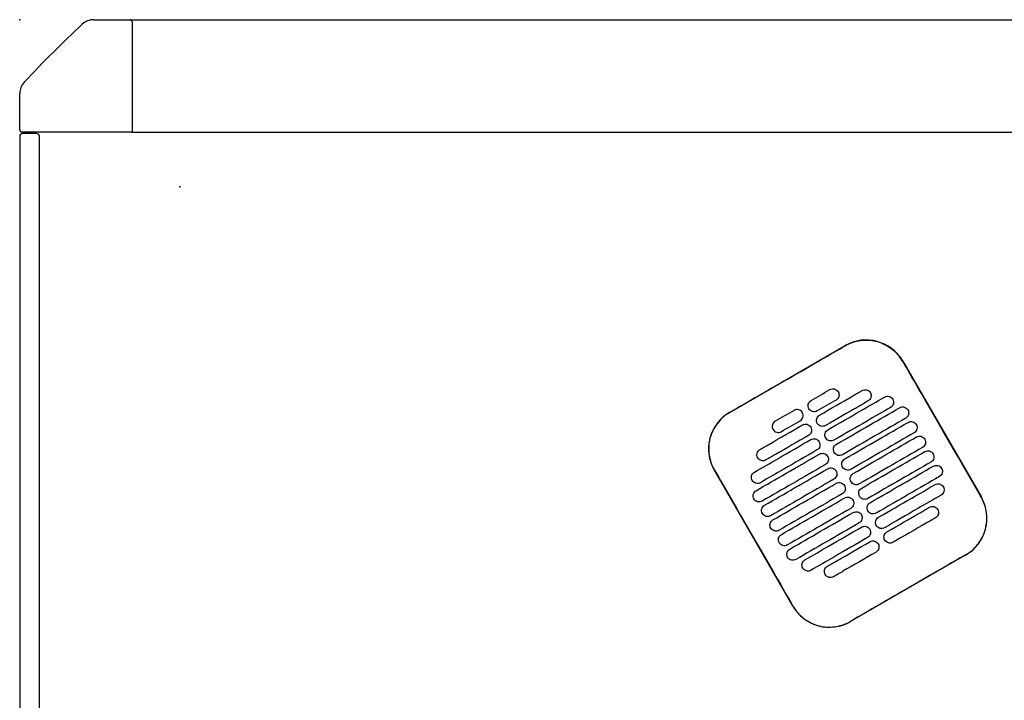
# Model space of a CAD drawing. Header units: metres. Extents: x 15.2 to 54.2, y -39.7 to 1.1.
# Tile 233 of 256: x 51.762 to 52.464, y -30.287 to -29.803. Entities that reach past the tile are written whole.
import ezdxf

# ---------------------------------------------------------------- set-up
doc = ezdxf.new("R2010")
doc.units = ezdxf.units.M
doc.header["$MEASUREMENT"] = 0
doc.layers.add('2D', color=252, linetype='Continuous')
doc.layers.add('PUNTO', color=1, linetype='Continuous')

# ---------------------------------------------------------------- blocks, each defined once
blk = doc.blocks.new('2D_QYOS_600')
for p, q in [((0.05269, 0), (0.0785, 0)), ((0.0785, 0), (0.73066, 0)), ((0.08, -0.0015), (0.08, -0.0795)), ((0, -0.0785), (0, -0.05269)), ((-0.00003, -0.083), (-0.00003, -0.967)), ((-0.00003, -0.083), (-0.00003, -0.967)), ((0.0795, -0.08), (0.0015, -0.08)), ((0.01197, -0.081), (0.00197, -0.081)), ((0.01197, -0.081), (0.00197, -0.081)), ((0.01397, -0.967), (0.01397, -0.083)), ((0.01397, -0.967), (0.01397, -0.083)), ((0.0795, -0.08), (2.36049, -0.08)), ((0.50545, -0.27956), (0.58771, -0.23204)), ((0.6287, -0.24301), (0.68472, -0.33999)), ((0.55051, -0.41752), (0.49448, -0.32054)), ((0.67375, -0.38098), (0.59149, -0.42849))]:
    blk.add_line(p, q)
for centre, radius, start, end in [((0.05269, -0.012), 0.012, 90, 132.87849), ((0.0785, -0.0015), 0.0015, 360, 90), ((0.58157, -0.58157), 0.78926, 132.87849, 137.12151), ((0.012, -0.05269), 0.012, 137.12151, 180), ((0.00197, -0.083), 0.002, 90, 180), ((0.00197, -0.083), 0.002, 90, 180), ((0.0015, -0.0785), 0.0015, 180, 270), ((0.01197, -0.083), 0.002, 0, 90), ((0.01197, -0.083), 0.002, 0, 90), ((0.0795, -0.0795), 0.0005, 270, 0), ((0.60272, -0.25802), 0.03, 30.01349, 120.01349), ((0.52046, -0.30554), 0.03, 120.01349, 210.01349), ((0.65874, -0.355), 0.03, 300.01349, 30.01349), ((0.57648, -0.40252), 0.03, 210.01349, 300.01349)]:
    blk.add_arc(centre, radius, start, end)
for points, knots in [([(0.58777, -0.23213), (0.58843, -0.23175), (0.5891, -0.2314), (0.593, -0.22953), (0.59645, -0.22857), (0.60359, -0.22792), (0.60721, -0.22824), (0.61453, -0.23026), (0.61813, -0.23209), (0.62422, -0.23691), (0.62672, -0.23979), (0.6286, -0.24306)], [-8.20809, -8.20809, -8.20809, -8.20809, -7.978943, -7.978943, -6.912231, -6.912231, -5.830065, -5.830065, -4.632711, -4.632711, -3.498654, -3.498654, -3.498654, -3.498654]), ([(0.54664, -0.2559), (0.54827, -0.25497), (0.54989, -0.25403), (0.5654, -0.24506), (0.57679, -0.23848), (0.58777, -0.23213)], [-12.071476, -12.071476, -12.071476, -12.071476, -11.509189, -11.509189, -6.696301, -6.696301, -6.696301, -6.696301]), ([(0.6286, -0.24306), (0.63316, -0.25096), (0.63789, -0.25916), (0.65654, -0.29146), (0.67058, -0.31576), (0.68463, -0.34005)], [-3.18138, -3.18138, -3.18138, -3.18138, -2.673929, -2.673929, -1.133377, -1.133377, -1.133377, -1.133377]), ([(0.5695, -0.28148), (0.57737, -0.27694), (0.58523, -0.27239), (0.59534, -0.26655), (0.59758, -0.26526), (0.59981, -0.26397)], [0.699452, 0.699452, 0.699452, 0.699452, 3.425217, 3.425217, 4.200582, 4.200582, 4.200582, 4.200582]), ([(0.57693, -0.26333), (0.57735, -0.26309), (0.5779, -0.26287), (0.57908, -0.26272), (0.57963, -0.26276), (0.58071, -0.26304), (0.58123, -0.26329), (0.58219, -0.26402), (0.58255, -0.26448), (0.5828, -0.26491)], [-0.5513269, -0.5513269, -0.5513269, -0.5513269, -0.4030891, -0.4030891, -0.2776846, -0.2776846, -0.1471626, -0.1471626, 0, 0, 0, 0]), ([(0.5828, -0.26491), (0.58304, -0.26533), (0.58326, -0.26588), (0.58341, -0.26707), (0.58337, -0.26762), (0.58309, -0.2687), (0.58284, -0.26921), (0.58211, -0.27017), (0.58165, -0.27053), (0.58123, -0.27078)], [-0.5553938, -0.5553938, -0.5553938, -0.5553938, -0.4045733, -0.4045733, -0.2782728, -0.2782728, -0.147221, -0.147221, 0, 0, 0, 0]), ([(0.59981, -0.26397), (0.60024, -0.26372), (0.60079, -0.26351), (0.60197, -0.26336), (0.60252, -0.26339), (0.6036, -0.26368), (0.60411, -0.26393), (0.60507, -0.26466), (0.60544, -0.26512), (0.60568, -0.26554)], [-0.5513875, -0.5513875, -0.5513875, -0.5513875, -0.4031047, -0.4031047, -0.2776919, -0.2776919, -0.1471638, -0.1471638, 0, 0, 0, 0]), ([(0.60568, -0.26554), (0.60593, -0.26597), (0.60615, -0.26652), (0.6063, -0.26771), (0.60626, -0.26826), (0.60598, -0.26933), (0.60573, -0.26985), (0.605, -0.27081), (0.60454, -0.27117), (0.60412, -0.27142)], [-0.5553353, -0.5553353, -0.5553353, -0.5553353, -0.4045593, -0.4045593, -0.278267, -0.278267, -0.1472205, -0.1472205, 0, 0, 0, 0]), ([(0.56193, -0.27696), (0.56168, -0.27654), (0.56146, -0.27599), (0.56131, -0.2748), (0.56135, -0.27425), (0.56163, -0.27317), (0.56188, -0.27265), (0.56261, -0.2717), (0.56307, -0.27134), (0.5635, -0.27109)], [-0.5554178, -0.5554178, -0.5554178, -0.5554178, -0.4045751, -0.4045751, -0.2782741, -0.2782741, -0.1472211, -0.1472211, 0, 0, 0, 0]), ([(0.60412, -0.27142), (0.60188, -0.27271), (0.59964, -0.274), (0.58953, -0.27984), (0.58167, -0.28438), (0.5738, -0.28893)], [2.649916, 2.649916, 2.649916, 2.649916, 3.425249, 3.425249, 6.151046, 6.151046, 6.151046, 6.151046]), ([(0.5755, -0.29187), (0.58337, -0.28733), (0.59124, -0.28278), (0.60466, -0.27503), (0.61022, -0.27182), (0.61577, -0.26861)], [0.699452, 0.699452, 0.699452, 0.699452, 3.42526, 3.42526, 5.350619, 5.350619, 5.350619, 5.350619]), ([(0.61577, -0.26861), (0.6162, -0.26836), (0.61675, -0.26815), (0.61793, -0.268), (0.61848, -0.26803), (0.61956, -0.26831), (0.62007, -0.26857), (0.62103, -0.2693), (0.6214, -0.26976), (0.62164, -0.27018)], [-0.5514248, -0.5514248, -0.5514248, -0.5514248, -0.4031161, -0.4031161, -0.2776965, -0.2776965, -0.1471644, -0.1471644, 0, 0, 0, 0]), ([(0.62164, -0.27018), (0.62189, -0.2706), (0.62211, -0.27116), (0.62226, -0.27234), (0.62222, -0.2729), (0.62194, -0.27397), (0.62169, -0.27449), (0.62096, -0.27544), (0.6205, -0.27581), (0.62008, -0.27605)], [-0.5553003, -0.5553003, -0.5553003, -0.5553003, -0.4045497, -0.4045497, -0.2782639, -0.2782639, -0.1472208, -0.1472208, 0, 0, 0, 0]), ([(0.50551, -0.27965), (0.50545, -0.27969), (0.50539, -0.27972), (0.50192, -0.28176), (0.49894, -0.28442), (0.49419, -0.29074), (0.49246, -0.29433), (0.4906, -0.30164), (0.49035, -0.30525), (0.49107, -0.31177), (0.49184, -0.31465), (0.49347, -0.31844), (0.494, -0.31948), (0.49458, -0.32049)], [8.273299, 8.273299, 8.273299, 8.273299, 8.293543, 8.293543, 9.48086, 9.48086, 10.665623, 10.665623, 11.74288, 11.74288, 12.632334, 12.632334, 12.981673, 12.981673, 12.981673, 12.981673]), ([(0.55725, -0.27966), (0.55701, -0.27924), (0.55664, -0.27878), (0.55568, -0.27805), (0.55516, -0.27779), (0.55409, -0.27751), (0.55353, -0.27748), (0.55235, -0.27763), (0.55181, -0.27784), (0.55138, -0.27809)], [0, 0, 0, 0, 0.1471605, 0.1471605, 0.2776781, 0.2776781, 0.4030803, 0.4030803, 0.5512777, 0.5512777, 0.5512777, 0.5512777]), ([(0.55568, -0.28553), (0.55611, -0.28529), (0.55657, -0.28492), (0.55729, -0.28397), (0.55755, -0.28345), (0.55783, -0.28238), (0.55786, -0.28183), (0.55772, -0.28064), (0.5575, -0.28008), (0.55725, -0.27966)], [0, 0, 0, 0, 0.1472222, 0.1472222, 0.2782773, 0.2782773, 0.4045795, 0.4045795, 0.5554397, 0.5554397, 0.5554397, 0.5554397]), ([(0.5678, -0.27854), (0.56737, -0.27878), (0.56683, -0.279), (0.56564, -0.27915), (0.56509, -0.27911), (0.56402, -0.27883), (0.5635, -0.27858), (0.56254, -0.27785), (0.56217, -0.27739), (0.56193, -0.27696)], [-0.5512937, -0.5512937, -0.5512937, -0.5512937, -0.403082, -0.403082, -0.27768, -0.27768, -0.1471612, -0.1471612, 0, 0, 0, 0]), ([(0.62008, -0.27605), (0.61452, -0.27926), (0.60896, -0.28247), (0.59554, -0.29023), (0.58767, -0.29477), (0.5798, -0.29932)], [1.499949, 1.499949, 1.499949, 1.499949, 3.425284, 3.425284, 6.151116, 6.151116, 6.151116, 6.151116]), ([(0.5815, -0.30226), (0.58937, -0.29772), (0.59724, -0.29317), (0.61225, -0.2845), (0.61939, -0.28037), (0.62654, -0.27625)], [0.699452, 0.699452, 0.699452, 0.699452, 3.425292, 3.425292, 5.900643, 5.900643, 5.900643, 5.900643]), ([(0.62654, -0.27625), (0.62696, -0.276), (0.62751, -0.27579), (0.62869, -0.27564), (0.62925, -0.27567), (0.63032, -0.27595), (0.63084, -0.27621), (0.6318, -0.27694), (0.63216, -0.2774), (0.63241, -0.27782)], [-0.5514378, -0.5514378, -0.5514378, -0.5514378, -0.4031217, -0.4031217, -0.2776979, -0.2776979, -0.1471642, -0.1471642, 0, 0, 0, 0]), ([(0.63241, -0.27782), (0.63265, -0.27824), (0.63287, -0.2788), (0.63302, -0.27998), (0.63298, -0.28054), (0.6327, -0.28161), (0.63245, -0.28213), (0.63172, -0.28308), (0.63127, -0.28345), (0.63084, -0.28369)], [-0.5552876, -0.5552876, -0.5552876, -0.5552876, -0.4045446, -0.4045446, -0.2782629, -0.2782629, -0.1472212, -0.1472212, 0, 0, 0, 0]), ([(0.53795, -0.28585), (0.53753, -0.28609), (0.53707, -0.28646), (0.53634, -0.28741), (0.53609, -0.28793), (0.53581, -0.289), (0.53577, -0.28956), (0.53592, -0.29074), (0.53614, -0.2913), (0.53638, -0.29172)], [0, 0, 0, 0, 0.147223, 0.147223, 0.2782783, 0.2782783, 0.4045781, 0.4045781, 0.5554474, 0.5554474, 0.5554474, 0.5554474]), ([(0.56793, -0.28735), (0.56769, -0.28693), (0.56747, -0.28638), (0.56732, -0.28519), (0.56735, -0.28464), (0.56764, -0.28356), (0.56789, -0.28305), (0.56862, -0.28209), (0.56907, -0.28173), (0.5695, -0.28148)], [-0.5553983, -0.5553983, -0.5553983, -0.5553983, -0.4045681, -0.4045681, -0.278271, -0.278271, -0.1472202, -0.1472202, 0, 0, 0, 0]), ([(0.5738, -0.28893), (0.57338, -0.28917), (0.57283, -0.28939), (0.57165, -0.28954), (0.57109, -0.2895), (0.57002, -0.28922), (0.5695, -0.28897), (0.56854, -0.28824), (0.56818, -0.28778), (0.56793, -0.28735)], [-0.5513071, -0.5513071, -0.5513071, -0.5513071, -0.4030846, -0.4030846, -0.2776802, -0.2776802, -0.1471604, -0.1471604, 0, 0, 0, 0]), ([(0.63084, -0.28369), (0.6237, -0.28782), (0.61655, -0.29195), (0.60154, -0.30062), (0.59367, -0.30516), (0.5858, -0.30971)], [0.949973, 0.949973, 0.949973, 0.949973, 3.425307, 3.425307, 6.151164, 6.151164, 6.151164, 6.151164]), ([(0.58751, -0.31265), (0.59537, -0.30811), (0.60324, -0.30356), (0.61825, -0.29489), (0.6254, -0.29076), (0.63254, -0.28664)], [0.699452, 0.699452, 0.699452, 0.699452, 3.425313, 3.425313, 5.900643, 5.900643, 5.900643, 5.900643]), ([(0.63254, -0.28664), (0.63296, -0.28639), (0.63351, -0.28618), (0.63469, -0.28603), (0.63525, -0.28606), (0.63632, -0.28634), (0.63684, -0.2866), (0.6378, -0.28733), (0.63817, -0.28779), (0.63841, -0.28821)], [-0.5514274, -0.5514274, -0.5514274, -0.5514274, -0.4031209, -0.4031209, -0.2776962, -0.2776962, -0.1471634, -0.1471634, 0, 0, 0, 0]), ([(0.52707, -0.30599), (0.52931, -0.3047), (0.53154, -0.30341), (0.54165, -0.29757), (0.54952, -0.29302), (0.55738, -0.28848)], [2.649852, 2.649852, 2.649852, 2.649852, 3.425217, 3.425217, 6.150983, 6.150983, 6.150983, 6.150983]), ([(0.53638, -0.29172), (0.53663, -0.29214), (0.53699, -0.2926), (0.53795, -0.29333), (0.53847, -0.29359), (0.53955, -0.29387), (0.5401, -0.2939), (0.54128, -0.29375), (0.54183, -0.29354), (0.54225, -0.29329)], [0, 0, 0, 0, 0.1471602, 0.1471602, 0.2776775, 0.2776775, 0.4030818, 0.4030818, 0.5512681, 0.5512681, 0.5512681, 0.5512681]), ([(0.55738, -0.28848), (0.55781, -0.28823), (0.55836, -0.28802), (0.55954, -0.28787), (0.56009, -0.2879), (0.56117, -0.28819), (0.56168, -0.28844), (0.56264, -0.28917), (0.56301, -0.28963), (0.56325, -0.29005)], [-0.5512944, -0.5512944, -0.5512944, -0.5512944, -0.4030833, -0.4030833, -0.2776787, -0.2776787, -0.1471599, -0.1471599, 0, 0, 0, 0]), ([(0.56325, -0.29005), (0.5635, -0.29048), (0.56372, -0.29103), (0.56387, -0.29222), (0.56383, -0.29277), (0.56355, -0.29384), (0.5633, -0.29436), (0.56257, -0.29532), (0.56211, -0.29568), (0.56169, -0.29593)], [-0.5554159, -0.5554159, -0.5554159, -0.5554159, -0.4045716, -0.4045716, -0.2782736, -0.2782736, -0.1472211, -0.1472211, 0, 0, 0, 0]), ([(0.57393, -0.29774), (0.57369, -0.29732), (0.57347, -0.29677), (0.57332, -0.29558), (0.57336, -0.29503), (0.57364, -0.29395), (0.57389, -0.29344), (0.57462, -0.29248), (0.57508, -0.29212), (0.5755, -0.29187)], [-0.5553838, -0.5553838, -0.5553838, -0.5553838, -0.4045626, -0.4045626, -0.2782686, -0.2782686, -0.1472195, -0.1472195, 0, 0, 0, 0]), ([(0.63684, -0.29408), (0.6297, -0.29821), (0.62255, -0.30234), (0.60754, -0.31101), (0.59967, -0.31556), (0.59181, -0.3201)], [0.949998, 0.949998, 0.949998, 0.949998, 3.42532, 3.42532, 6.151189, 6.151189, 6.151189, 6.151189]), ([(0.63841, -0.28821), (0.63866, -0.28864), (0.63888, -0.28919), (0.63902, -0.29037), (0.63899, -0.29093), (0.63871, -0.292), (0.63845, -0.29252), (0.63773, -0.29347), (0.63727, -0.29384), (0.63684, -0.29408)], [-0.5552953, -0.5552953, -0.5552953, -0.5552953, -0.4045437, -0.4045437, -0.2782634, -0.2782634, -0.1472215, -0.1472215, 0, 0, 0, 0]), ([(0.52311, -0.32213), (0.52867, -0.31892), (0.53423, -0.31571), (0.54765, -0.30796), (0.55552, -0.30341), (0.56339, -0.29887)], [1.499901, 1.499901, 1.499901, 1.499901, 3.42526, 3.42526, 6.151068, 6.151068, 6.151068, 6.151068]), ([(0.56169, -0.29593), (0.55382, -0.30047), (0.54595, -0.30501), (0.53585, -0.31085), (0.53361, -0.31215), (0.53137, -0.31344)], [0.699452, 0.699452, 0.699452, 0.699452, 3.425249, 3.425249, 4.200582, 4.200582, 4.200582, 4.200582]), ([(0.56339, -0.29887), (0.56381, -0.29862), (0.56436, -0.29841), (0.56554, -0.29826), (0.56609, -0.2983), (0.56717, -0.29858), (0.56769, -0.29883), (0.56865, -0.29956), (0.56901, -0.30002), (0.56926, -0.30044)], [-0.5513075, -0.5513075, -0.5513075, -0.5513075, -0.4030857, -0.4030857, -0.2776792, -0.2776792, -0.1471593, -0.1471593, 0, 0, 0, 0]), ([(0.56926, -0.30044), (0.5695, -0.30087), (0.56972, -0.30142), (0.56987, -0.30261), (0.56983, -0.30316), (0.56955, -0.30423), (0.5693, -0.30475), (0.56857, -0.30571), (0.56811, -0.30607), (0.56769, -0.30632)], [-0.555397, -0.555397, -0.555397, -0.555397, -0.4045652, -0.4045652, -0.2782705, -0.2782705, -0.1472202, -0.1472202, 0, 0, 0, 0]), ([(0.5798, -0.29932), (0.57938, -0.29956), (0.57883, -0.29978), (0.57765, -0.29993), (0.5771, -0.29989), (0.57602, -0.29961), (0.5755, -0.29936), (0.57454, -0.29863), (0.57418, -0.29817), (0.57393, -0.29774)], [-0.5513171, -0.5513171, -0.5513171, -0.5513171, -0.4030867, -0.4030867, -0.2776803, -0.2776803, -0.1471597, -0.1471597, 0, 0, 0, 0]), ([(0.59351, -0.32304), (0.60138, -0.3185), (0.60924, -0.31395), (0.62426, -0.30528), (0.6314, -0.30116), (0.63854, -0.29703)], [0.699452, 0.699452, 0.699452, 0.699452, 3.425322, 3.425322, 5.900643, 5.900643, 5.900643, 5.900643]), ([(0.63854, -0.29703), (0.63897, -0.29678), (0.63952, -0.29657), (0.6407, -0.29642), (0.64125, -0.29645), (0.64233, -0.29674), (0.64284, -0.29699), (0.6438, -0.29772), (0.64417, -0.29818), (0.64441, -0.2986)], [-0.5514139, -0.5514139, -0.5514139, -0.5514139, -0.4031194, -0.4031194, -0.2776944, -0.2776944, -0.1471626, -0.1471626, 0, 0, 0, 0]), ([(0.64441, -0.2986), (0.64466, -0.29903), (0.64488, -0.29958), (0.64503, -0.30077), (0.64499, -0.30132), (0.64471, -0.30239), (0.64446, -0.30291), (0.64373, -0.30387), (0.64327, -0.30423), (0.64285, -0.30448)], [-0.5553076, -0.5553076, -0.5553076, -0.5553076, -0.4045445, -0.4045445, -0.2782646, -0.2782646, -0.1472219, -0.1472219, 0, 0, 0, 0]), ([(0.5255, -0.31186), (0.52526, -0.31144), (0.52504, -0.31089), (0.52489, -0.3097), (0.52492, -0.30915), (0.52521, -0.30807), (0.52546, -0.30756), (0.52619, -0.3066), (0.52664, -0.30624), (0.52707, -0.30599)], [-0.555418, -0.555418, -0.555418, -0.555418, -0.4045683, -0.4045683, -0.2782762, -0.2782762, -0.1472238, -0.1472238, 0, 0, 0, 0]), ([(0.56769, -0.30632), (0.55982, -0.31086), (0.55195, -0.31541), (0.53853, -0.32316), (0.53297, -0.32637), (0.52741, -0.32958)], [0.699452, 0.699452, 0.699452, 0.699452, 3.425284, 3.425284, 5.350619, 5.350619, 5.350619, 5.350619]), ([(0.57993, -0.30813), (0.57969, -0.30771), (0.57947, -0.30716), (0.57932, -0.30597), (0.57936, -0.30542), (0.57964, -0.30434), (0.57989, -0.30383), (0.58062, -0.30287), (0.58108, -0.30251), (0.5815, -0.30226)], [-0.5553742, -0.5553742, -0.5553742, -0.5553742, -0.4045587, -0.4045587, -0.278267, -0.278267, -0.1472191, -0.1472191, 0, 0, 0, 0]), ([(0.5858, -0.30971), (0.58538, -0.30995), (0.58483, -0.31017), (0.58365, -0.31032), (0.5831, -0.31028), (0.58202, -0.31), (0.5815, -0.30975), (0.58055, -0.30902), (0.58018, -0.30856), (0.57993, -0.30813)], [-0.5513237, -0.5513237, -0.5513237, -0.5513237, -0.4030882, -0.4030882, -0.2776804, -0.2776804, -0.1471592, -0.1471592, 0, 0, 0, 0]), ([(0.64285, -0.30448), (0.6357, -0.3086), (0.62856, -0.31273), (0.61354, -0.3214), (0.60568, -0.32595), (0.59781, -0.33049)], [0.950001, 0.950001, 0.950001, 0.950001, 3.425322, 3.425322, 6.151192, 6.151192, 6.151192, 6.151192]), ([(0.59951, -0.33344), (0.60738, -0.32889), (0.61525, -0.32435), (0.63026, -0.31567), (0.6374, -0.31155), (0.64455, -0.30742)], [0.699452, 0.699452, 0.699452, 0.699452, 3.425321, 3.425321, 5.900643, 5.900643, 5.900643, 5.900643]), ([(0.64455, -0.30742), (0.64497, -0.30717), (0.64552, -0.30696), (0.6467, -0.30681), (0.64725, -0.30685), (0.64833, -0.30713), (0.64885, -0.30738), (0.64981, -0.30811), (0.65017, -0.30857), (0.65042, -0.30899)], [-0.551397, -0.551397, -0.551397, -0.551397, -0.4031173, -0.4031173, -0.2776925, -0.2776925, -0.1471621, -0.1471621, 0, 0, 0, 0]), ([(0.52435, -0.33528), (0.5315, -0.33115), (0.53864, -0.32702), (0.55365, -0.31835), (0.56152, -0.31381), (0.56939, -0.30926)], [0.949941, 0.949941, 0.949941, 0.949941, 3.425292, 3.425292, 6.151132, 6.151132, 6.151132, 6.151132]), ([(0.53137, -0.31344), (0.53095, -0.31368), (0.5304, -0.3139), (0.52922, -0.31405), (0.52866, -0.31401), (0.52759, -0.31373), (0.52707, -0.31348), (0.52611, -0.31275), (0.52575, -0.31229), (0.5255, -0.31186)], [-0.5513007, -0.5513007, -0.5513007, -0.5513007, -0.4030941, -0.4030941, -0.2776814, -0.2776814, -0.1471603, -0.1471603, 0, 0, 0, 0]), ([(0.56939, -0.30926), (0.56981, -0.30902), (0.57036, -0.3088), (0.57154, -0.30865), (0.57209, -0.30869), (0.57317, -0.30897), (0.57369, -0.30922), (0.57465, -0.30995), (0.57501, -0.31041), (0.57526, -0.31084)], [-0.5513173, -0.5513173, -0.5513173, -0.5513173, -0.4030875, -0.4030875, -0.2776797, -0.2776797, -0.147159, -0.147159, 0, 0, 0, 0]), ([(0.57526, -0.31084), (0.5755, -0.31126), (0.57572, -0.31181), (0.57587, -0.313), (0.57583, -0.31355), (0.57555, -0.31462), (0.5753, -0.31514), (0.57457, -0.3161), (0.57412, -0.31646), (0.57369, -0.31671)], [-0.555383, -0.555383, -0.555383, -0.555383, -0.4045604, -0.4045604, -0.2782682, -0.2782682, -0.1472195, -0.1472195, 0, 0, 0, 0]), ([(0.58594, -0.31853), (0.58569, -0.3181), (0.58547, -0.31755), (0.58532, -0.31636), (0.58536, -0.31581), (0.58564, -0.31474), (0.58589, -0.31422), (0.58662, -0.31326), (0.58708, -0.3129), (0.58751, -0.31265)], [-0.5553693, -0.5553693, -0.5553693, -0.5553693, -0.4045566, -0.4045566, -0.2782661, -0.2782661, -0.1472189, -0.1472189, 0, 0, 0, 0]), ([(0.64885, -0.31487), (0.6417, -0.31899), (0.63456, -0.32312), (0.61955, -0.33179), (0.61168, -0.33634), (0.60381, -0.34088)], [0.949982, 0.949982, 0.949982, 0.949982, 3.425312, 3.425312, 6.151173, 6.151173, 6.151173, 6.151173]), ([(0.65042, -0.30899), (0.65066, -0.30942), (0.65088, -0.30997), (0.65103, -0.31116), (0.65099, -0.31171), (0.65071, -0.31278), (0.65046, -0.3133), (0.64973, -0.31426), (0.64927, -0.31462), (0.64885, -0.31487)], [-0.5553245, -0.5553245, -0.5553245, -0.5553245, -0.4045471, -0.4045471, -0.2782667, -0.2782667, -0.1472226, -0.1472226, 0, 0, 0, 0]), ([(0.49458, -0.32049), (0.50862, -0.34478), (0.52266, -0.36907), (0.54133, -0.4014), (0.54596, -0.40944), (0.5506, -0.41747)], [1.133412, 1.133412, 1.133412, 1.133412, 2.681586, 2.681586, 3.193366, 3.193366, 3.193366, 3.193366]), ([(0.52154, -0.32801), (0.5213, -0.32758), (0.52108, -0.32703), (0.52093, -0.32584), (0.52097, -0.32529), (0.52125, -0.32422), (0.5215, -0.3237), (0.52223, -0.32274), (0.52269, -0.32238), (0.52311, -0.32213)], [-0.55538, -0.55538, -0.55538, -0.55538, -0.4045589, -0.4045589, -0.278273, -0.278273, -0.147224, -0.147224, 0, 0, 0, 0]), ([(0.57369, -0.31671), (0.56582, -0.32125), (0.55796, -0.3258), (0.54294, -0.33447), (0.5358, -0.3386), (0.52865, -0.34272)], [0.699452, 0.699452, 0.699452, 0.699452, 3.425308, 3.425308, 5.900643, 5.900643, 5.900643, 5.900643]), ([(0.53036, -0.34567), (0.5375, -0.34154), (0.54464, -0.33741), (0.55966, -0.32874), (0.56752, -0.3242), (0.57539, -0.31965)], [0.949982, 0.949982, 0.949982, 0.949982, 3.425312, 3.425312, 6.151173, 6.151173, 6.151173, 6.151173]), ([(0.57539, -0.31965), (0.57581, -0.31941), (0.57636, -0.31919), (0.57754, -0.31904), (0.5781, -0.31908), (0.57917, -0.31936), (0.57969, -0.31961), (0.58065, -0.32034), (0.58102, -0.3208), (0.58126, -0.32123)], [-0.5513238, -0.5513238, -0.5513238, -0.5513238, -0.4030887, -0.4030887, -0.27768, -0.27768, -0.1471588, -0.1471588, 0, 0, 0, 0]), ([(0.58126, -0.32123), (0.58151, -0.32165), (0.58173, -0.3222), (0.58187, -0.32339), (0.58184, -0.32394), (0.58156, -0.32502), (0.5813, -0.32553), (0.58058, -0.32649), (0.58012, -0.32685), (0.57969, -0.3271)], [-0.5553737, -0.5553737, -0.5553737, -0.5553737, -0.4045574, -0.4045574, -0.2782667, -0.2782667, -0.1472191, -0.1472191, 0, 0, 0, 0]), ([(0.59181, -0.3201), (0.59138, -0.32034), (0.59084, -0.32056), (0.58965, -0.32071), (0.5891, -0.32067), (0.58803, -0.32039), (0.58751, -0.32014), (0.58655, -0.31941), (0.58618, -0.31895), (0.58594, -0.31853)], [-0.551327, -0.551327, -0.551327, -0.551327, -0.403089, -0.403089, -0.2776804, -0.2776804, -0.1471589, -0.1471589, 0, 0, 0, 0]), ([(0.60551, -0.34383), (0.61338, -0.33928), (0.62125, -0.33474), (0.63626, -0.32606), (0.6434, -0.32194), (0.65055, -0.31781)], [0.699452, 0.699452, 0.699452, 0.699452, 3.425308, 3.425308, 5.900643, 5.900643, 5.900643, 5.900643]), ([(0.65055, -0.31781), (0.65097, -0.31757), (0.65152, -0.31735), (0.6527, -0.3172), (0.65325, -0.31724), (0.65433, -0.31752), (0.65485, -0.31777), (0.65581, -0.3185), (0.65617, -0.31896), (0.65642, -0.31939)], [-0.551377, -0.551377, -0.551377, -0.551377, -0.4031143, -0.4031143, -0.2776905, -0.2776905, -0.1471617, -0.1471617, 0, 0, 0, 0]), ([(0.65642, -0.31939), (0.65666, -0.31981), (0.65688, -0.32036), (0.65703, -0.32155), (0.65699, -0.3221), (0.65671, -0.32317), (0.65646, -0.32369), (0.65573, -0.32465), (0.65528, -0.32501), (0.65485, -0.32526)], [-0.5553462, -0.5553462, -0.5553462, -0.5553462, -0.4045514, -0.4045514, -0.2782696, -0.2782696, -0.1472236, -0.1472236, 0, 0, 0, 0]), ([(0.52741, -0.32958), (0.52699, -0.32983), (0.52644, -0.33004), (0.52526, -0.33019), (0.52471, -0.33016), (0.52363, -0.32987), (0.52311, -0.32962), (0.52216, -0.32889), (0.52179, -0.32843), (0.52154, -0.32801)], [-0.551342, -0.551342, -0.551342, -0.551342, -0.4031061, -0.4031061, -0.2776864, -0.2776864, -0.147161, -0.147161, 0, 0, 0, 0]), ([(0.57969, -0.3271), (0.57183, -0.33164), (0.56396, -0.33619), (0.54895, -0.34486), (0.5418, -0.34899), (0.53466, -0.35311)], [0.699452, 0.699452, 0.699452, 0.699452, 3.425321, 3.425321, 5.900643, 5.900643, 5.900643, 5.900643]), ([(0.58139, -0.33004), (0.58182, -0.3298), (0.58237, -0.32958), (0.58355, -0.32943), (0.5841, -0.32947), (0.58518, -0.32975), (0.58569, -0.33), (0.58665, -0.33073), (0.58702, -0.33119), (0.58726, -0.33162)], [-0.551327, -0.551327, -0.551327, -0.551327, -0.4030892, -0.4030892, -0.2776802, -0.2776802, -0.1471588, -0.1471588, 0, 0, 0, 0]), ([(0.59194, -0.32892), (0.5917, -0.32849), (0.59148, -0.32794), (0.59133, -0.32675), (0.59136, -0.3262), (0.59165, -0.32513), (0.5919, -0.32461), (0.59263, -0.32365), (0.59308, -0.32329), (0.59351, -0.32304)], [-0.5553691, -0.5553691, -0.5553691, -0.5553691, -0.4045561, -0.4045561, -0.278266, -0.278266, -0.1472189, -0.1472189, 0, 0, 0, 0]), ([(0.59781, -0.33049), (0.59739, -0.33074), (0.59684, -0.33095), (0.59566, -0.3311), (0.5951, -0.33107), (0.59403, -0.33078), (0.59351, -0.33053), (0.59255, -0.3298), (0.59219, -0.32934), (0.59194, -0.32892)], [-0.551327, -0.551327, -0.551327, -0.551327, -0.4030892, -0.4030892, -0.2776802, -0.2776802, -0.1471588, -0.1471588, 0, 0, 0, 0]), ([(0.65485, -0.32526), (0.64771, -0.32938), (0.64056, -0.33351), (0.62555, -0.34218), (0.61768, -0.34673), (0.60981, -0.35127)], [0.949941, 0.949941, 0.949941, 0.949941, 3.425291, 3.425291, 6.151132, 6.151132, 6.151132, 6.151132]), ([(0.52278, -0.34115), (0.52254, -0.34073), (0.52232, -0.34017), (0.52217, -0.33899), (0.52221, -0.33843), (0.52249, -0.33736), (0.52274, -0.33684), (0.52347, -0.33589), (0.52393, -0.33552), (0.52435, -0.33528)], [-0.5553464, -0.5553464, -0.5553464, -0.5553464, -0.4045515, -0.4045515, -0.2782697, -0.2782697, -0.1472236, -0.1472236, 0, 0, 0, 0]), ([(0.53636, -0.35606), (0.5435, -0.35193), (0.55065, -0.3478), (0.56566, -0.33913), (0.57353, -0.33459), (0.58139, -0.33004)], [0.950001, 0.950001, 0.950001, 0.950001, 3.425322, 3.425322, 6.151192, 6.151192, 6.151192, 6.151192]), ([(0.58726, -0.33162), (0.58751, -0.33204), (0.58773, -0.33259), (0.58788, -0.33378), (0.58784, -0.33433), (0.58756, -0.33541), (0.58731, -0.33592), (0.58658, -0.33688), (0.58612, -0.33724), (0.5857, -0.33749)], [-0.5553691, -0.5553691, -0.5553691, -0.5553691, -0.4045561, -0.4045561, -0.278266, -0.278266, -0.1472189, -0.1472189, 0, 0, 0, 0]), ([(0.59794, -0.33931), (0.5977, -0.33888), (0.59748, -0.33833), (0.59733, -0.33714), (0.59737, -0.33659), (0.59765, -0.33552), (0.5979, -0.335), (0.59863, -0.33405), (0.59909, -0.33368), (0.59951, -0.33344)], [-0.5553737, -0.5553737, -0.5553737, -0.5553737, -0.4045574, -0.4045574, -0.2782667, -0.2782667, -0.1472191, -0.1472191, 0, 0, 0, 0]), ([(0.61151, -0.35422), (0.61938, -0.34967), (0.62725, -0.34513), (0.64068, -0.33737), (0.64623, -0.33416), (0.65179, -0.33095)], [0.699452, 0.699452, 0.699452, 0.699452, 3.425284, 3.425284, 5.350619, 5.350619, 5.350619, 5.350619]), ([(0.65179, -0.33095), (0.65221, -0.33071), (0.65276, -0.33049), (0.65394, -0.33034), (0.65449, -0.33038), (0.65557, -0.33066), (0.65609, -0.33091), (0.65705, -0.33164), (0.65741, -0.3321), (0.65766, -0.33253)], [-0.5513421, -0.5513421, -0.5513421, -0.5513421, -0.4031061, -0.4031061, -0.2776864, -0.2776864, -0.147161, -0.147161, 0, 0, 0, 0]), ([(0.65766, -0.33253), (0.6579, -0.33295), (0.65812, -0.3335), (0.65827, -0.33469), (0.65823, -0.33524), (0.65795, -0.33632), (0.6577, -0.33683), (0.65697, -0.33779), (0.65652, -0.33815), (0.65609, -0.3384)], [-0.5553798, -0.5553798, -0.5553798, -0.5553798, -0.4045588, -0.4045588, -0.278273, -0.278273, -0.147224, -0.147224, 0, 0, 0, 0]), ([(0.52865, -0.34272), (0.52823, -0.34297), (0.52768, -0.34318), (0.5265, -0.34333), (0.52595, -0.3433), (0.52487, -0.34302), (0.52435, -0.34276), (0.5234, -0.34203), (0.52303, -0.34157), (0.52278, -0.34115)], [-0.5513769, -0.5513769, -0.5513769, -0.5513769, -0.4031143, -0.4031143, -0.2776905, -0.2776905, -0.1471617, -0.1471617, 0, 0, 0, 0]), ([(0.5857, -0.33749), (0.57783, -0.34203), (0.56996, -0.34658), (0.55495, -0.35525), (0.5478, -0.35938), (0.54066, -0.3635)], [0.699452, 0.699452, 0.699452, 0.699452, 3.425322, 3.425322, 5.900643, 5.900643, 5.900643, 5.900643]), ([(0.54236, -0.36645), (0.5495, -0.36232), (0.55665, -0.35819), (0.57166, -0.34952), (0.57953, -0.34498), (0.5874, -0.34043)], [0.949998, 0.949998, 0.949998, 0.949998, 3.42532, 3.42532, 6.151189, 6.151189, 6.151189, 6.151189]), ([(0.5874, -0.34043), (0.58782, -0.34019), (0.58837, -0.33997), (0.58955, -0.33982), (0.5901, -0.33986), (0.59118, -0.34014), (0.5917, -0.34039), (0.59266, -0.34112), (0.59302, -0.34158), (0.59327, -0.34201)], [-0.5513269, -0.5513269, -0.5513269, -0.5513269, -0.403089, -0.403089, -0.2776804, -0.2776804, -0.1471589, -0.1471589, 0, 0, 0, 0]), ([(0.59327, -0.34201), (0.59351, -0.34243), (0.59373, -0.34298), (0.59388, -0.34417), (0.59384, -0.34472), (0.59356, -0.3458), (0.59331, -0.34631), (0.59258, -0.34727), (0.59212, -0.34763), (0.5917, -0.34788)], [-0.5553693, -0.5553693, -0.5553693, -0.5553693, -0.4045566, -0.4045566, -0.2782661, -0.2782661, -0.1472189, -0.1472189, 0, 0, 0, 0]), ([(0.60381, -0.34088), (0.60339, -0.34113), (0.60284, -0.34134), (0.60166, -0.34149), (0.60111, -0.34146), (0.60003, -0.34118), (0.59951, -0.34092), (0.59855, -0.34019), (0.59819, -0.33973), (0.59794, -0.33931)], [-0.5513238, -0.5513238, -0.5513238, -0.5513238, -0.4030887, -0.4030887, -0.27768, -0.27768, -0.1471588, -0.1471588, 0, 0, 0, 0]), ([(0.65609, -0.3384), (0.65053, -0.34161), (0.64498, -0.34482), (0.63155, -0.35257), (0.62368, -0.35712), (0.61582, -0.36166)], [1.499901, 1.499901, 1.499901, 1.499901, 3.42526, 3.42526, 6.151068, 6.151068, 6.151068, 6.151068]), ([(0.67369, -0.38088), (0.67497, -0.38014), (0.6762, -0.37931), (0.67935, -0.3768), (0.68113, -0.37497), (0.68266, -0.37293), (0.68496, -0.36987), (0.68664, -0.3664), (0.68861, -0.35901), (0.68888, -0.35516), (0.68795, -0.34753), (0.68674, -0.34383), (0.68478, -0.34032), (0.6847, -0.34018), (0.68463, -0.34005)], [17.619777, 17.619777, 17.619777, 17.619777, 18.064718, 18.064718, 18.827754, 18.827754, 18.827754, 19.97637, 19.97637, 21.122539, 21.122539, 22.281306, 22.281306, 22.328075, 22.328075, 22.328075, 22.328075]), ([(0.52879, -0.35154), (0.52854, -0.35112), (0.52832, -0.35056), (0.52817, -0.34938), (0.52821, -0.34882), (0.52849, -0.34775), (0.52874, -0.34723), (0.52947, -0.34628), (0.52993, -0.34591), (0.53036, -0.34567)], [-0.5553248, -0.5553248, -0.5553248, -0.5553248, -0.4045472, -0.4045472, -0.2782668, -0.2782668, -0.1472227, -0.1472227, 0, 0, 0, 0]), ([(0.5917, -0.34788), (0.58383, -0.35242), (0.57596, -0.35697), (0.56095, -0.36564), (0.55381, -0.36977), (0.54666, -0.3739)], [0.699452, 0.699452, 0.699452, 0.699452, 3.425313, 3.425313, 5.900643, 5.900643, 5.900643, 5.900643]), ([(0.5934, -0.35082), (0.59382, -0.35058), (0.59437, -0.35036), (0.59555, -0.35021), (0.5961, -0.35025), (0.59718, -0.35053), (0.5977, -0.35078), (0.59866, -0.35151), (0.59902, -0.35197), (0.59927, -0.3524)], [-0.5513236, -0.5513236, -0.5513236, -0.5513236, -0.4030881, -0.4030881, -0.2776804, -0.2776804, -0.1471592, -0.1471592, 0, 0, 0, 0]), ([(0.60394, -0.3497), (0.6037, -0.34928), (0.60348, -0.34872), (0.60333, -0.34754), (0.60337, -0.34698), (0.60365, -0.34591), (0.6039, -0.34539), (0.60463, -0.34444), (0.60509, -0.34407), (0.60551, -0.34383)], [-0.555383, -0.555383, -0.555383, -0.555383, -0.4045605, -0.4045605, -0.2782682, -0.2782682, -0.1472195, -0.1472195, 0, 0, 0, 0]), ([(0.60981, -0.35127), (0.60939, -0.35152), (0.60884, -0.35173), (0.60766, -0.35188), (0.60711, -0.35185), (0.60603, -0.35157), (0.60551, -0.35131), (0.60456, -0.35058), (0.60419, -0.35012), (0.60394, -0.3497)], [-0.5513173, -0.5513173, -0.5513173, -0.5513173, -0.4030875, -0.4030875, -0.2776797, -0.2776797, -0.147159, -0.147159, 0, 0, 0, 0]), ([(0.61752, -0.36461), (0.62538, -0.36006), (0.63325, -0.35552), (0.64336, -0.34968), (0.6456, -0.34839), (0.64783, -0.3471)], [0.699452, 0.699452, 0.699452, 0.699452, 3.425249, 3.425249, 4.200582, 4.200582, 4.200582, 4.200582]), ([(0.64783, -0.3471), (0.64826, -0.34685), (0.6488, -0.34663), (0.64999, -0.34648), (0.65054, -0.34652), (0.65161, -0.3468), (0.65213, -0.34706), (0.65309, -0.34779), (0.65346, -0.34825), (0.6537, -0.34867)], [-0.5513007, -0.5513007, -0.5513007, -0.5513007, -0.4030941, -0.4030941, -0.2776814, -0.2776814, -0.1471603, -0.1471603, 0, 0, 0, 0]), ([(0.6537, -0.34867), (0.65395, -0.34909), (0.65417, -0.34964), (0.65432, -0.35083), (0.65428, -0.35139), (0.654, -0.35246), (0.65375, -0.35298), (0.65302, -0.35393), (0.65256, -0.3543), (0.65214, -0.35454)], [-0.5554179, -0.5554179, -0.5554179, -0.5554179, -0.4045683, -0.4045683, -0.2782761, -0.2782761, -0.1472238, -0.1472238, 0, 0, 0, 0]), ([(0.53466, -0.35311), (0.53423, -0.35336), (0.53369, -0.35358), (0.5325, -0.35372), (0.53195, -0.35369), (0.53088, -0.35341), (0.53036, -0.35315), (0.5294, -0.35242), (0.52903, -0.35196), (0.52879, -0.35154)], [-0.5513969, -0.5513969, -0.5513969, -0.5513969, -0.4031172, -0.4031172, -0.2776925, -0.2776925, -0.1471621, -0.1471621, 0, 0, 0, 0]), ([(0.53479, -0.36193), (0.53455, -0.36151), (0.53433, -0.36096), (0.53418, -0.35977), (0.53421, -0.35921), (0.5345, -0.35814), (0.53475, -0.35762), (0.53548, -0.35667), (0.53593, -0.3563), (0.53636, -0.35606)], [-0.5553078, -0.5553078, -0.5553078, -0.5553078, -0.4045446, -0.4045446, -0.2782647, -0.2782647, -0.147222, -0.147222, 0, 0, 0, 0]), ([(0.54836, -0.37684), (0.55551, -0.37271), (0.56265, -0.36859), (0.57766, -0.35991), (0.58553, -0.35537), (0.5934, -0.35082)], [0.949972, 0.949972, 0.949972, 0.949972, 3.425307, 3.425307, 6.151164, 6.151164, 6.151164, 6.151164]), ([(0.59927, -0.3524), (0.59951, -0.35282), (0.59973, -0.35337), (0.59988, -0.35456), (0.59984, -0.35511), (0.59956, -0.35619), (0.59931, -0.35671), (0.59858, -0.35766), (0.59813, -0.35803), (0.5977, -0.35827)], [-0.5553742, -0.5553742, -0.5553742, -0.5553742, -0.4045587, -0.4045587, -0.278267, -0.278267, -0.1472191, -0.1472191, 0, 0, 0, 0]), ([(0.60995, -0.36009), (0.6097, -0.35967), (0.60948, -0.35911), (0.60933, -0.35793), (0.60937, -0.35737), (0.60965, -0.3563), (0.6099, -0.35578), (0.61063, -0.35483), (0.61109, -0.35446), (0.61151, -0.35422)], [-0.5553971, -0.5553971, -0.5553971, -0.5553971, -0.4045652, -0.4045652, -0.2782705, -0.2782705, -0.1472202, -0.1472202, 0, 0, 0, 0]), ([(0.65214, -0.35454), (0.6499, -0.35584), (0.64766, -0.35713), (0.63755, -0.36297), (0.62969, -0.36751), (0.62182, -0.37205)], [2.649852, 2.649852, 2.649852, 2.649852, 3.425217, 3.425217, 6.150982, 6.150982, 6.150982, 6.150982]), ([(0.54066, -0.3635), (0.54024, -0.36375), (0.53969, -0.36397), (0.53851, -0.36412), (0.53795, -0.36408), (0.53688, -0.3638), (0.53636, -0.36354), (0.5354, -0.36281), (0.53504, -0.36235), (0.53479, -0.36193)], [-0.5514137, -0.5514137, -0.5514137, -0.5514137, -0.4031194, -0.4031194, -0.2776944, -0.2776944, -0.1471627, -0.1471627, 0, 0, 0, 0]), ([(0.5977, -0.35827), (0.58983, -0.36282), (0.58197, -0.36736), (0.56695, -0.37603), (0.55981, -0.38016), (0.55266, -0.38429)], [0.699452, 0.699452, 0.699452, 0.699452, 3.425292, 3.425292, 5.900643, 5.900643, 5.900643, 5.900643]), ([(0.55913, -0.38448), (0.56468, -0.38127), (0.57024, -0.37806), (0.58367, -0.3703), (0.59153, -0.36576), (0.5994, -0.36121)], [1.499949, 1.499949, 1.499949, 1.499949, 3.425284, 3.425284, 6.151116, 6.151116, 6.151116, 6.151116]), ([(0.5994, -0.36121), (0.59982, -0.36097), (0.60037, -0.36075), (0.60155, -0.3606), (0.60211, -0.36064), (0.60318, -0.36092), (0.6037, -0.36117), (0.60466, -0.36191), (0.60503, -0.36237), (0.60527, -0.36279)], [-0.551317, -0.551317, -0.551317, -0.551317, -0.4030867, -0.4030867, -0.2776803, -0.2776803, -0.1471597, -0.1471597, 0, 0, 0, 0]), ([(0.60527, -0.36279), (0.60552, -0.36321), (0.60573, -0.36376), (0.60588, -0.36495), (0.60585, -0.36551), (0.60557, -0.36658), (0.60531, -0.3671), (0.60459, -0.36805), (0.60413, -0.36842), (0.6037, -0.36866)], [-0.5553839, -0.5553839, -0.5553839, -0.5553839, -0.4045626, -0.4045626, -0.2782686, -0.2782686, -0.1472195, -0.1472195, 0, 0, 0, 0]), ([(0.61582, -0.36166), (0.61539, -0.36191), (0.61485, -0.36213), (0.61366, -0.36227), (0.61311, -0.36224), (0.61204, -0.36196), (0.61152, -0.3617), (0.61056, -0.36097), (0.61019, -0.36051), (0.60995, -0.36009)], [-0.5513075, -0.5513075, -0.5513075, -0.5513075, -0.4030857, -0.4030857, -0.2776792, -0.2776792, -0.1471593, -0.1471593, 0, 0, 0, 0]), ([(0.54079, -0.37232), (0.54055, -0.3719), (0.54033, -0.37135), (0.54018, -0.37016), (0.54022, -0.36961), (0.5405, -0.36853), (0.54075, -0.36801), (0.54148, -0.36706), (0.54194, -0.36669), (0.54236, -0.36645)], [-0.5552955, -0.5552955, -0.5552955, -0.5552955, -0.4045438, -0.4045438, -0.2782634, -0.2782634, -0.1472215, -0.1472215, 0, 0, 0, 0]), ([(0.6037, -0.36866), (0.59584, -0.37321), (0.58797, -0.37775), (0.57454, -0.38551), (0.56899, -0.38872), (0.56343, -0.39193)], [0.699452, 0.699452, 0.699452, 0.699452, 3.42526, 3.42526, 5.350619, 5.350619, 5.350619, 5.350619]), ([(0.6054, -0.37161), (0.60583, -0.37136), (0.60638, -0.37114), (0.60756, -0.37099), (0.60811, -0.37103), (0.60919, -0.37131), (0.6097, -0.37157), (0.61066, -0.3723), (0.61103, -0.37276), (0.61127, -0.37318)], [-0.551307, -0.551307, -0.551307, -0.551307, -0.4030846, -0.4030846, -0.2776802, -0.2776802, -0.1471604, -0.1471604, 0, 0, 0, 0]), ([(0.61595, -0.37048), (0.61571, -0.37006), (0.61549, -0.36951), (0.61534, -0.36832), (0.61537, -0.36776), (0.61565, -0.36669), (0.61591, -0.36617), (0.61663, -0.36522), (0.61709, -0.36485), (0.61752, -0.36461)], [-0.555416, -0.555416, -0.555416, -0.555416, -0.4045716, -0.4045716, -0.2782736, -0.2782736, -0.1472211, -0.1472211, 0, 0, 0, 0]), ([(0.62182, -0.37205), (0.6214, -0.3723), (0.62085, -0.37252), (0.61967, -0.37267), (0.61911, -0.37263), (0.61804, -0.37235), (0.61752, -0.3721), (0.61656, -0.37136), (0.61619, -0.3709), (0.61595, -0.37048)], [-0.5512944, -0.5512944, -0.5512944, -0.5512944, -0.4030833, -0.4030833, -0.2776787, -0.2776787, -0.1471599, -0.1471599, 0, 0, 0, 0]), ([(0.54666, -0.3739), (0.54624, -0.37414), (0.54569, -0.37436), (0.54451, -0.37451), (0.54396, -0.37447), (0.54288, -0.37419), (0.54236, -0.37394), (0.5414, -0.3732), (0.54104, -0.37275), (0.54079, -0.37232)], [-0.5514273, -0.5514273, -0.5514273, -0.5514273, -0.4031209, -0.4031209, -0.2776962, -0.2776962, -0.1471634, -0.1471634, 0, 0, 0, 0]), ([(0.54679, -0.38271), (0.54655, -0.38229), (0.54633, -0.38174), (0.54618, -0.38055), (0.54622, -0.38), (0.5465, -0.37892), (0.54675, -0.3784), (0.54748, -0.37745), (0.54794, -0.37709), (0.54836, -0.37684)], [-0.5552879, -0.5552879, -0.5552879, -0.5552879, -0.4045447, -0.4045447, -0.2782629, -0.2782629, -0.1472212, -0.1472212, 0, 0, 0, 0]), ([(0.57509, -0.38912), (0.57733, -0.38783), (0.57956, -0.38653), (0.58967, -0.3807), (0.59754, -0.37615), (0.6054, -0.37161)], [2.649916, 2.649916, 2.649916, 2.649916, 3.425249, 3.425249, 6.151046, 6.151046, 6.151046, 6.151046]), ([(0.61127, -0.37318), (0.61152, -0.3736), (0.61174, -0.37415), (0.61189, -0.37534), (0.61185, -0.3759), (0.61157, -0.37697), (0.61132, -0.37749), (0.61059, -0.37844), (0.61013, -0.37881), (0.60971, -0.37905)], [-0.5553984, -0.5553984, -0.5553984, -0.5553984, -0.4045681, -0.4045681, -0.278271, -0.278271, -0.1472202, -0.1472202, 0, 0, 0, 0]), ([(0.55266, -0.38429), (0.55224, -0.38453), (0.55169, -0.38475), (0.55051, -0.3849), (0.54996, -0.38486), (0.54888, -0.38458), (0.54836, -0.38433), (0.54741, -0.3836), (0.54704, -0.38314), (0.54679, -0.38271)], [-0.5514376, -0.5514376, -0.5514376, -0.5514376, -0.4031217, -0.4031217, -0.2776979, -0.2776979, -0.1471642, -0.1471642, 0, 0, 0, 0]), ([(0.55756, -0.39035), (0.55732, -0.38993), (0.5571, -0.38938), (0.55695, -0.38819), (0.55698, -0.38764), (0.55726, -0.38656), (0.55752, -0.38604), (0.55825, -0.38509), (0.5587, -0.38473), (0.55913, -0.38448)], [-0.5553006, -0.5553006, -0.5553006, -0.5553006, -0.4045498, -0.4045498, -0.2782639, -0.2782639, -0.1472208, -0.1472208, 0, 0, 0, 0]), ([(0.60971, -0.37905), (0.60184, -0.3836), (0.59397, -0.38814), (0.58387, -0.39398), (0.58163, -0.39527), (0.57939, -0.39656)], [0.699452, 0.699452, 0.699452, 0.699452, 3.425217, 3.425217, 4.200582, 4.200582, 4.200582, 4.200582]), ([(0.67369, -0.38088), (0.6631, -0.38699), (0.65207, -0.39336), (0.6366, -0.40229), (0.63456, -0.40347), (0.63256, -0.40463)], [-21.78268, -21.78268, -21.78268, -21.78268, -17.142885, -17.142885, -16.423665, -16.423665, -16.423665, -16.423665]), ([(0.56343, -0.39193), (0.56301, -0.39217), (0.56246, -0.39239), (0.56128, -0.39254), (0.56072, -0.3925), (0.55965, -0.39222), (0.55913, -0.39197), (0.55817, -0.39124), (0.55781, -0.39078), (0.55756, -0.39035)], [-0.5514247, -0.5514247, -0.5514247, -0.5514247, -0.4031161, -0.4031161, -0.2776965, -0.2776965, -0.1471644, -0.1471644, 0, 0, 0, 0]), ([(0.57352, -0.39499), (0.57328, -0.39457), (0.57306, -0.39402), (0.57291, -0.39283), (0.57294, -0.39227), (0.57323, -0.3912), (0.57348, -0.39068), (0.57421, -0.38973), (0.57466, -0.38936), (0.57509, -0.38912)], [-0.5553355, -0.5553355, -0.5553355, -0.5553355, -0.4045594, -0.4045594, -0.278267, -0.278267, -0.1472206, -0.1472206, 0, 0, 0, 0]), ([(0.57939, -0.39656), (0.57897, -0.39681), (0.57842, -0.39703), (0.57724, -0.39718), (0.57668, -0.39714), (0.57561, -0.39686), (0.57509, -0.39661), (0.57413, -0.39587), (0.57377, -0.39541), (0.57352, -0.39499)], [-0.5513873, -0.5513873, -0.5513873, -0.5513873, -0.4031046, -0.4031046, -0.2776919, -0.2776919, -0.1471638, -0.1471638, 0, 0, 0, 0]), ([(0.5506, -0.41747), (0.5514, -0.41886), (0.55231, -0.42018), (0.55526, -0.42378), (0.55753, -0.42583), (0.56332, -0.42964), (0.56695, -0.43112), (0.57439, -0.43257), (0.57813, -0.43259), (0.58518, -0.43132), (0.58844, -0.43013), (0.59143, -0.4284)], [12.978915, 12.978915, 12.978915, 12.978915, 13.461173, 13.461173, 14.374287, 14.374287, 15.53872, 15.53872, 16.650066, 16.650066, 17.687358, 17.687358, 17.687358, 17.687358])]:
    blk.add_open_spline(points, degree=3, knots=knots)
for points in [[(0.54664, -0.2559), (0.53293, -0.26382), (0.51922, -0.27174), (0.50551, -0.27965)], [(0.5635, -0.27109), (0.56797, -0.2685), (0.57245, -0.26592), (0.57693, -0.26333)], [(0.58123, -0.27078), (0.57675, -0.27336), (0.57227, -0.27595), (0.5678, -0.27854)], [(0.55138, -0.27809), (0.54691, -0.28067), (0.54243, -0.28326), (0.53795, -0.28585)], [(0.54225, -0.29329), (0.54673, -0.29071), (0.55121, -0.28812), (0.55568, -0.28553)], [(0.63256, -0.40463), (0.61885, -0.41255), (0.60514, -0.42047), (0.59143, -0.4284)]]:
    blk.add_open_spline(points, degree=3)
blk = doc.blocks.new('a30d60c3-566b-4ae9-ae44-488b2e5572d0')
at = {"layer": 'PUNTO'}
blk.add_point((-1.22, 1.42932), dxfattribs=at)
at = {"layer": 'PUNTO', "color": 40}
blk.add_point((-1.10599, 1.3103, 0.052), dxfattribs=at)
at = {"layer": '2D'}
blk.add_blockref('2D_QYOS_600', (-1.22, 1.42932), dxfattribs=at)

msp = doc.modelspace()

# ---------------------------------------------------------------- block references
msp.add_blockref('a30d60c3-566b-4ae9-ae44-488b2e5572d0', (52.98251, -31.23183))

doc.saveas('drawing.dxf')
